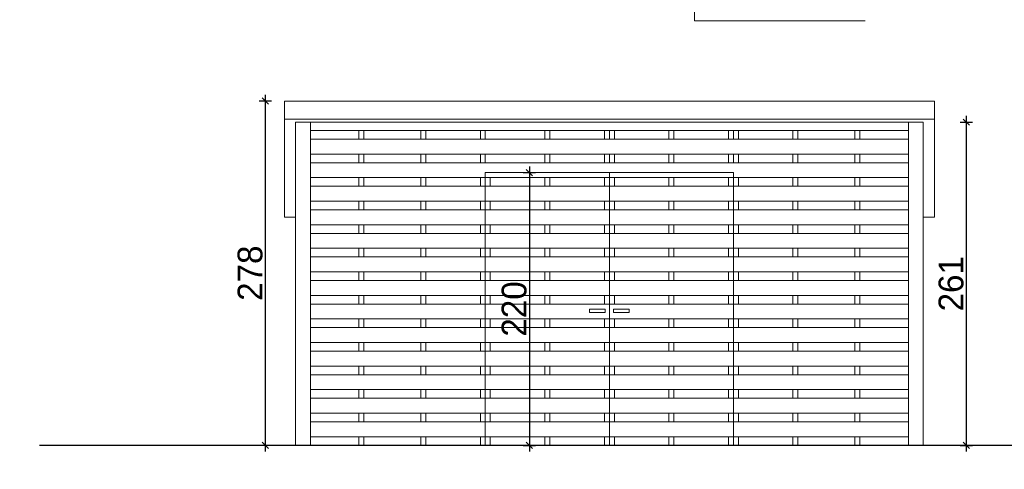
# Model space of a CAD drawing. Header units: millimetres. Extents: x 1962 to 3194, y -795 to -219.
# Tile 232 of 256: x 2735.26 to 2743.2, y -476.5 to -472.88. Entities that reach past the tile are written whole.
import ezdxf

# ---------------------------------------------------------------- set-up
doc = ezdxf.new("R2010")
doc.units = ezdxf.units.MM
doc.linetypes.add('L_0_45', pattern=[0.5, 0.25, -0.25])
doc.layers.get('0').update_dxf_attribs({"lineweight": 5})
doc.layers.get('Defpoints').update_dxf_attribs({"lineweight": 9})
for name, color, linetype, lineweight in [('A_przekrojowe', 42, 'Continuous', 9), ('A_strefy oddziaływania obiektów', 71, 'L_0_45', 9), ('A_widok', 142, 'Continuous', 9), ('A_wymiary detale', 82, 'Continuous', 9), ('A_wymiary kasetony elewacyjne', 64, 'Continuous', 9)]:
    doc.layers.add(name, color=color, linetype=linetype, lineweight=lineweight)
doc.styles.add('wymiary pzt', font='txt')
doc.dimstyles.new('wymiary detale', dxfattribs={"dimtxt": 0.2, "dimasz": 0.05, "dimexe": 0.05, "dimexo": 0, "dimgap": 0.02, "dimtad": 1, "dimdec": 0, "dimlfac": 100, "dimzin": 0, "dimtxsty": 'wymiary pzt', "dimblk": 'OBLIQUE', "dimcen": 0.1, "dimdle": 0.05, "dimadec": 1, "dimazin": 0, "dimtfac": 1, "dimtmove": 0, "dimatfit": 3, "dimfxl": 0, "dimarcsym": 0})

# ---------------------------------------------------------------- blocks, each defined once
blk = doc.blocks.new('zw$EA68')
at = {"layer": 'A_wymiary kasetony elewacyjne'}
h = blk.add_hatch(dxfattribs=at)
h.set_pattern_fill('ANGLE', color=256, angle=65.02181)
h.set_pattern_definition([(65.0218, (-725.644, -2687.459), (6.331683, -2.949579), [5.08, -1.905]), (335.0218, (-725.644, -2687.459), (-2.949579, -6.331683), [5.08, -1.905])])
h.paths.add_polyline_path([(-3.7138, -0.297), (-4.5297, 0.0831, -0.414214), (-4.5781, 0.2159), (-4.0713, 1.3037, -0.414214), (-3.9385, 1.3521), (-3.1226, 0.9721, -0.414214), (-3.0742, 0.8392), (-3.581, -0.2486, -0.414214)])
at = {"layer": 'A_strefy oddziaływania obiektów', "color": 7, "ltscale": 5}
blk.add_lwpolyline([(-12.1467, 5.6585, -0.414214), (1.1407, 10.5004), (4.2227, 9.0647, -0.414214), (9.0647, -4.2227), (6.9533, -8.7551, -0.414214), (-6.3341, -13.597), (-9.4161, -12.1613, -0.414214), (-14.258, 1.1261)], format="xyb", close=True, dxfattribs=at)
blk = doc.blocks.new('_Oblique')
at = {"color": 0, "linetype": 'ByBlock', "lineweight": -2}
blk.add_line((-0.5, -0.5), (0.5, 0.5), dxfattribs=at)
blk = doc.blocks.new('*D1200')
at = {"layer": 'A_wymiary detale', "color": 0, "lineweight": -2}
for p, q in [((2742.8944, -473.6531), (2742.8944, -476.3604)), ((2742.8444, -473.7031), (2742.9444, -473.7031)), ((2742.8444, -476.3104), (2742.9444, -476.3104))]:
    blk.add_line(p, q, dxfattribs=at)
at = {"layer": 'Defpoints', "color": 0}
for p in [(2742.5471, -473.7031), (2742.5471, -476.3104), (2742.8944, -476.3104)]:
    blk.add_point(p, dxfattribs=at)
at = {"layer": 'A_wymiary detale', "color": 0, "lineweight": -2, "xscale": 0.05, "yscale": 0.05, "zscale": 0.05}
for p, rotation in [((2742.8944, -473.7031), 90), ((2742.8944, -476.3104), 270)]:
    blk.add_blockref('_Oblique', p, dxfattribs=dict(at, rotation=rotation))
at = {"layer": 'A_wymiary detale', "color": 0, "insert": (2742.7723, -475.0068), "char_height": 0.2, "attachment_point": 5, "rotation": 90, "style": 'wymiary pzt'}
blk.add_mtext('261', dxfattribs=at)
blk = doc.blocks.new('*D1204')
at = {"layer": 'A_wymiary detale', "color": 0, "lineweight": -2}
for p, q in [((2739.3721, -474.0604), (2739.3721, -476.3604)), ((2739.3221, -474.1104), (2739.4221, -474.1104)), ((2739.3221, -476.3104), (2739.4221, -476.3104))]:
    blk.add_line(p, q, dxfattribs=at)
at = {"layer": 'Defpoints', "color": 0}
for p in [(2739.0171, -474.1104), (2739.0171, -476.3104), (2739.3721, -476.3104)]:
    blk.add_point(p, dxfattribs=at)
at = {"layer": 'A_wymiary detale', "color": 0, "lineweight": -2, "xscale": 0.05, "yscale": 0.05, "zscale": 0.05}
for p, rotation in [((2739.3721, -474.1104), 90), ((2739.3721, -476.3104), 270)]:
    blk.add_blockref('_Oblique', p, dxfattribs=dict(at, rotation=rotation))
at = {"layer": 'A_wymiary detale', "color": 0, "insert": (2739.25, -475.2104), "char_height": 0.2, "attachment_point": 5, "rotation": 90, "style": 'wymiary pzt'}
blk.add_mtext('220', dxfattribs=at)
blk = doc.blocks.new('*D1205')
at = {"layer": 'A_wymiary detale', "color": 0, "lineweight": -2}
for p, q in [((2737.2934, -473.533), (2737.1934, -473.533)), ((2737.2434, -473.483), (2737.2434, -476.3604)), ((2737.2934, -476.3104), (2737.1934, -476.3104))]:
    blk.add_line(p, q, dxfattribs=at)
at = {"layer": 'Defpoints', "color": 0}
for p in [(2737.3971, -473.533), (2737.2434, -476.3104), (2737.3971, -476.3104)]:
    blk.add_point(p, dxfattribs=at)
at = {"layer": 'A_wymiary detale', "color": 0, "lineweight": -2, "xscale": 0.05, "yscale": 0.05, "zscale": 0.05}
for p, rotation in [((2737.2434, -473.533), 90), ((2737.2434, -476.3104), 270)]:
    blk.add_blockref('_Oblique', p, dxfattribs=dict(at, rotation=rotation))
at = {"layer": 'A_wymiary detale', "color": 0, "insert": (2737.1214, -474.9217), "char_height": 0.2, "attachment_point": 5, "rotation": 90, "style": 'wymiary pzt'}
blk.add_mtext('278', dxfattribs=at)

msp = doc.modelspace()

# ---------------------------------------------------------------- linework, layer by layer
at = {"layer": 'A_przekrojowe', "const_width": 0.01}
msp.add_lwpolyline([(2735.4212, -476.3104), (2753.5536, -476.3104)], dxfattribs=at)
at = {"layer": 'A_widok'}
for p, q in [((2742.6371, -473.533), (2737.3971, -473.533)), ((2737.3971, -473.684), (2737.3971, -473.533)), ((2742.6371, -473.684), (2742.6371, -473.533)), ((2737.3971, -473.5821), (2737.3971, -474.4686)), ((2742.6371, -473.5821), (2742.6371, -474.4686)), ((2742.6371, -473.6788), (2737.3971, -473.6788)), ((2737.4871, -476.3104), (2737.4871, -473.7031)), ((2742.5471, -473.7031), (2737.4871, -473.7031)), ((2737.6071, -476.3104), (2737.6071, -473.7031)), ((2737.6071, -473.7704), (2742.4271, -473.7704)), ((2737.9971, -473.8404), (2737.9971, -473.7704)), ((2738.0371, -473.8404), (2738.0371, -473.7704)), ((2738.4971, -473.8404), (2738.4971, -473.7704)), ((2738.5371, -473.8404), (2738.5371, -473.7704)), ((2738.9771, -473.8404), (2738.9771, -473.7704)), ((2739.0171, -473.8404), (2739.0171, -473.7704)), ((2739.0171, -473.8404), (2739.0171, -473.7704)), ((2739.4971, -473.8404), (2739.4971, -473.7704)), ((2739.5371, -473.8404), (2739.5371, -473.7704)), ((2739.9771, -473.8404), (2739.9771, -473.7704)), ((2740.0171, -473.8404), (2740.0171, -473.7704)), ((2740.0171, -473.8404), (2740.0171, -473.7704)), ((2740.0571, -473.8404), (2740.0571, -473.7704)), ((2740.4971, -473.8404), (2740.4971, -473.7704)), ((2740.5371, -473.8404), (2740.5371, -473.7704)), ((2740.9771, -473.8404), (2740.9771, -473.7704)), ((2741.0171, -473.8404), (2741.0171, -473.7704)), ((2741.0171, -473.8404), (2741.0171, -473.7704)), ((2741.0571, -473.8404), (2741.0571, -473.7704)), ((2741.4971, -473.8404), (2741.4971, -473.7704)), ((2741.5371, -473.8404), (2741.5371, -473.7704)), ((2741.9971, -473.8404), (2741.9971, -473.7704)), ((2742.0371, -473.8404), (2742.0371, -473.7704)), ((2742.4271, -476.3104), (2742.4271, -473.7031)), ((2742.5471, -476.3104), (2742.5471, -473.7031)), ((2737.6071, -473.8404), (2742.4271, -473.8404)), ((2737.6071, -473.9604), (2742.4271, -473.9604)), ((2737.9971, -474.0304), (2737.9971, -473.9604)), ((2738.0371, -474.0304), (2738.0371, -473.9604)), ((2738.4971, -474.0304), (2738.4971, -473.9604)), ((2738.5371, -474.0304), (2738.5371, -473.9604)), ((2738.9771, -474.0304), (2738.9771, -473.9604)), ((2739.0171, -474.0304), (2739.0171, -473.9604)), ((2739.0171, -474.0304), (2739.0171, -473.9604)), ((2739.4971, -474.0304), (2739.4971, -473.9604)), ((2739.5371, -474.0304), (2739.5371, -473.9604)), ((2739.9771, -474.0304), (2739.9771, -473.9604)), ((2740.0171, -474.0304), (2740.0171, -473.9604)), ((2740.0171, -474.0304), (2740.0171, -473.9604)), ((2740.0571, -474.0304), (2740.0571, -473.9604)), ((2740.4971, -474.0304), (2740.4971, -473.9604)), ((2740.5371, -474.0304), (2740.5371, -473.9604)), ((2740.9771, -474.0304), (2740.9771, -473.9604)), ((2741.0171, -474.0304), (2741.0171, -473.9604)), ((2741.0171, -474.0304), (2741.0171, -473.9604)), ((2741.0571, -474.0304), (2741.0571, -473.9604)), ((2741.4971, -474.0304), (2741.4971, -473.9604)), ((2741.5371, -474.0304), (2741.5371, -473.9604)), ((2741.9971, -474.0304), (2741.9971, -473.9604)), ((2742.0371, -474.0304), (2742.0371, -473.9604)), ((2737.6071, -474.0304), (2742.4271, -474.0304)), ((2737.6071, -474.1504), (2742.4271, -474.1504)), ((2737.9971, -474.2204), (2737.9971, -474.1504)), ((2738.0371, -474.2204), (2738.0371, -474.1504)), ((2738.4971, -474.2204), (2738.4971, -474.1504)), ((2738.5371, -474.2204), (2738.5371, -474.1504)), ((2738.9771, -474.2204), (2738.9771, -474.1504)), ((2739.0171, -476.3104), (2739.0171, -474.1104)), ((2739.0171, -474.1104), (2741.0171, -474.1104)), ((2739.0571, -474.2204), (2739.0571, -474.1504)), ((2739.4971, -474.2204), (2739.4971, -474.1504)), ((2739.5371, -474.2204), (2739.5371, -474.1504)), ((2739.9771, -474.2204), (2739.9771, -474.1504)), ((2740.0171, -476.3104), (2740.0171, -474.1104)), ((2740.0571, -474.2204), (2740.0571, -474.1504)), ((2740.4971, -474.2204), (2740.4971, -474.1504)), ((2740.5371, -474.2204), (2740.5371, -474.1504)), ((2740.9771, -474.2204), (2740.9771, -474.1504)), ((2741.0171, -476.3104), (2741.0171, -474.1104)), ((2741.0571, -474.2204), (2741.0571, -474.1504)), ((2741.4971, -474.2204), (2741.4971, -474.1504)), ((2741.5371, -474.2204), (2741.5371, -474.1504)), ((2741.9971, -474.2204), (2741.9971, -474.1504)), ((2742.0371, -474.2204), (2742.0371, -474.1504)), ((2737.6071, -474.2204), (2739.3371, -474.2204)), ((2739.3371, -474.2204), (2742.4271, -474.2204)), ((2737.6071, -474.3404), (2739.3371, -474.3404)), ((2737.6071, -474.4104), (2739.3371, -474.4104)), ((2737.9971, -474.4104), (2737.9971, -474.3404)), ((2738.0371, -474.4104), (2738.0371, -474.3404)), ((2738.4971, -474.4104), (2738.4971, -474.3404)), ((2738.5371, -474.4104), (2738.5371, -474.3404)), ((2738.9771, -474.4104), (2738.9771, -474.3404)), ((2739.0571, -474.4104), (2739.0571, -474.3404)), ((2739.3371, -474.3404), (2742.4271, -474.3404)), ((2739.3371, -474.4104), (2742.4271, -474.4104)), ((2739.4971, -474.4104), (2739.4971, -474.3404)), ((2739.5371, -474.4104), (2739.5371, -474.3404)), ((2739.9771, -474.4104), (2739.9771, -474.3404)), ((2740.0571, -474.4104), (2740.0571, -474.3404)), ((2740.4971, -474.4104), (2740.4971, -474.3404)), ((2740.5371, -474.4104), (2740.5371, -474.3404)), ((2740.9771, -474.4104), (2740.9771, -474.3404)), ((2741.0571, -474.4104), (2741.0571, -474.3404)), ((2741.4971, -474.4104), (2741.4971, -474.3404)), ((2741.5371, -474.4104), (2741.5371, -474.3404)), ((2741.9971, -474.4104), (2741.9971, -474.3404)), ((2742.0371, -474.4104), (2742.0371, -474.3404)), ((2737.4871, -474.4686), (2737.3971, -474.4686)), ((2742.6371, -474.4686), (2742.5471, -474.4686)), ((2737.6071, -474.5304), (2739.3371, -474.5304)), ((2737.9971, -474.6004), (2737.9971, -474.5304)), ((2738.0371, -474.6004), (2738.0371, -474.5304)), ((2738.4971, -474.6004), (2738.4971, -474.5304)), ((2738.5371, -474.6004), (2738.5371, -474.5304)), ((2738.9771, -474.6004), (2738.9771, -474.5304)), ((2739.0571, -474.6004), (2739.0571, -474.5304)), ((2739.3371, -474.5304), (2742.4271, -474.5304)), ((2739.4971, -474.6004), (2739.4971, -474.5304)), ((2739.5371, -474.6004), (2739.5371, -474.5304)), ((2739.9771, -474.6004), (2739.9771, -474.5304)), ((2740.0571, -474.6004), (2740.0571, -474.5304)), ((2740.4971, -474.6004), (2740.4971, -474.5304)), ((2740.5371, -474.6004), (2740.5371, -474.5304)), ((2740.9771, -474.6004), (2740.9771, -474.5304)), ((2741.0571, -474.6004), (2741.0571, -474.5304)), ((2741.4971, -474.6004), (2741.4971, -474.5304)), ((2741.5371, -474.6004), (2741.5371, -474.5304)), ((2741.9971, -474.6004), (2741.9971, -474.5304)), ((2742.0371, -474.6004), (2742.0371, -474.5304)), ((2737.6071, -474.6004), (2739.3371, -474.6004)), ((2739.3371, -474.6004), (2742.4271, -474.6004)), ((2737.6071, -474.7204), (2739.3371, -474.7204)), ((2737.9971, -474.7904), (2737.9971, -474.7204)), ((2738.0371, -474.7904), (2738.0371, -474.7204)), ((2738.4971, -474.7904), (2738.4971, -474.7204)), ((2738.5371, -474.7904), (2738.5371, -474.7204)), ((2738.9771, -474.7904), (2738.9771, -474.7204)), ((2739.0571, -474.7904), (2739.0571, -474.7204)), ((2739.3371, -474.7204), (2742.4271, -474.7204)), ((2739.4971, -474.7904), (2739.4971, -474.7204)), ((2739.5371, -474.7904), (2739.5371, -474.7204)), ((2739.9771, -474.7904), (2739.9771, -474.7204)), ((2740.0571, -474.7904), (2740.0571, -474.7204)), ((2740.4971, -474.7904), (2740.4971, -474.7204)), ((2740.5371, -474.7904), (2740.5371, -474.7204)), ((2740.9771, -474.7904), (2740.9771, -474.7204)), ((2741.0571, -474.7904), (2741.0571, -474.7204)), ((2741.4971, -474.7904), (2741.4971, -474.7204)), ((2741.5371, -474.7904), (2741.5371, -474.7204)), ((2741.9971, -474.7904), (2741.9971, -474.7204)), ((2742.0371, -474.7904), (2742.0371, -474.7204)), ((2737.6071, -474.7904), (2739.3371, -474.7904)), ((2739.3371, -474.7904), (2742.4271, -474.7904)), ((2737.6071, -474.9104), (2739.3371, -474.9104)), ((2737.9971, -474.9804), (2737.9971, -474.9104)), ((2738.0371, -474.9804), (2738.0371, -474.9104)), ((2738.4971, -474.9804), (2738.4971, -474.9104)), ((2738.5371, -474.9804), (2738.5371, -474.9104)), ((2738.9771, -474.9804), (2738.9771, -474.9104)), ((2739.0571, -474.9804), (2739.0571, -474.9104)), ((2739.3371, -474.9104), (2742.4271, -474.9104)), ((2739.4971, -474.9804), (2739.4971, -474.9104)), ((2739.5371, -474.9804), (2739.5371, -474.9104)), ((2739.9771, -474.9804), (2739.9771, -474.9104)), ((2740.0571, -474.9804), (2740.0571, -474.9104)), ((2740.4971, -474.9804), (2740.4971, -474.9104)), ((2740.5371, -474.9804), (2740.5371, -474.9104)), ((2740.9771, -474.9804), (2740.9771, -474.9104)), ((2741.0571, -474.9804), (2741.0571, -474.9104)), ((2741.4971, -474.9804), (2741.4971, -474.9104)), ((2741.5371, -474.9804), (2741.5371, -474.9104)), ((2741.9971, -474.9804), (2741.9971, -474.9104)), ((2742.0371, -474.9804), (2742.0371, -474.9104)), ((2737.6071, -474.9804), (2739.3371, -474.9804)), ((2739.3371, -474.9804), (2742.4271, -474.9804)), ((2737.6071, -475.1004), (2739.3371, -475.1004)), ((2737.9971, -475.1704), (2737.9971, -475.1004)), ((2738.0371, -475.1704), (2738.0371, -475.1004)), ((2738.4971, -475.1704), (2738.4971, -475.1004)), ((2738.5371, -475.1704), (2738.5371, -475.1004)), ((2738.9771, -475.1704), (2738.9771, -475.1004)), ((2739.0571, -475.1704), (2739.0571, -475.1004)), ((2739.3371, -475.1004), (2742.4271, -475.1004)), ((2739.4971, -475.1704), (2739.4971, -475.1004)), ((2739.5371, -475.1704), (2739.5371, -475.1004)), ((2739.9771, -475.1704), (2739.9771, -475.1004)), ((2740.0571, -475.1704), (2740.0571, -475.1004)), ((2740.4971, -475.1704), (2740.4971, -475.1004)), ((2740.5371, -475.1704), (2740.5371, -475.1004)), ((2740.9771, -475.1704), (2740.9771, -475.1004)), ((2741.0571, -475.1704), (2741.0571, -475.1004)), ((2741.4971, -475.1704), (2741.4971, -475.1004)), ((2741.5371, -475.1704), (2741.5371, -475.1004)), ((2741.9971, -475.1704), (2741.9971, -475.1004)), ((2742.0371, -475.1704), (2742.0371, -475.1004)), ((2737.6071, -475.1704), (2739.3371, -475.1704)), ((2739.3371, -475.1704), (2742.4271, -475.1704)), ((2737.6071, -475.2904), (2739.3371, -475.2904)), ((2737.6071, -475.3604), (2739.3371, -475.3604)), ((2737.9971, -475.3604), (2737.9971, -475.2904)), ((2738.0371, -475.3604), (2738.0371, -475.2904)), ((2738.4971, -475.3604), (2738.4971, -475.2904)), ((2738.5371, -475.3604), (2738.5371, -475.2904)), ((2738.9771, -475.3604), (2738.9771, -475.2904)), ((2739.0571, -475.3604), (2739.0571, -475.2904)), ((2739.3371, -475.2904), (2742.4271, -475.2904)), ((2739.3371, -475.3604), (2742.4271, -475.3604)), ((2739.4971, -475.3604), (2739.4971, -475.2904)), ((2739.5371, -475.3604), (2739.5371, -475.2904)), ((2739.9771, -475.3604), (2739.9771, -475.2904)), ((2740.0571, -475.3604), (2740.0571, -475.2904)), ((2740.4971, -475.3604), (2740.4971, -475.2904)), ((2740.5371, -475.3604), (2740.5371, -475.2904)), ((2740.9771, -475.3604), (2740.9771, -475.2904)), ((2741.0571, -475.3604), (2741.0571, -475.2904)), ((2741.4971, -475.3604), (2741.4971, -475.2904)), ((2741.5371, -475.3604), (2741.5371, -475.2904)), ((2741.9971, -475.3604), (2741.9971, -475.2904)), ((2742.0371, -475.3604), (2742.0371, -475.2904)), ((2737.6071, -475.4804), (2739.3371, -475.4804)), ((2737.9971, -475.5504), (2737.9971, -475.4804)), ((2738.0371, -475.5504), (2738.0371, -475.4804)), ((2738.4971, -475.5504), (2738.4971, -475.4804)), ((2738.5371, -475.5504), (2738.5371, -475.4804)), ((2738.9771, -475.5504), (2738.9771, -475.4804)), ((2739.0571, -475.5504), (2739.0571, -475.4804)), ((2739.3371, -475.4804), (2742.4271, -475.4804)), ((2739.4971, -475.5504), (2739.4971, -475.4804)), ((2739.5371, -475.5504), (2739.5371, -475.4804)), ((2739.9771, -475.5504), (2739.9771, -475.4804)), ((2740.0571, -475.5504), (2740.0571, -475.4804)), ((2740.4971, -475.5504), (2740.4971, -475.4804)), ((2740.5371, -475.5504), (2740.5371, -475.4804)), ((2740.9771, -475.5504), (2740.9771, -475.4804)), ((2741.0571, -475.5504), (2741.0571, -475.4804)), ((2741.4971, -475.5504), (2741.4971, -475.4804)), ((2741.5371, -475.5504), (2741.5371, -475.4804)), ((2741.9971, -475.5504), (2741.9971, -475.4804)), ((2742.0371, -475.5504), (2742.0371, -475.4804)), ((2737.6071, -475.5504), (2739.3371, -475.5504)), ((2739.3371, -475.5504), (2742.4271, -475.5504)), ((2737.6071, -475.6704), (2739.3371, -475.6704)), ((2737.9971, -475.7404), (2737.9971, -475.6704)), ((2738.0371, -475.7404), (2738.0371, -475.6704)), ((2738.4971, -475.7404), (2738.4971, -475.6704)), ((2738.5371, -475.7404), (2738.5371, -475.6704)), ((2738.9771, -475.7404), (2738.9771, -475.6704)), ((2739.0571, -475.7404), (2739.0571, -475.6704)), ((2739.3371, -475.6704), (2742.4271, -475.6704)), ((2739.4971, -475.7404), (2739.4971, -475.6704)), ((2739.5371, -475.7404), (2739.5371, -475.6704)), ((2739.9771, -475.7404), (2739.9771, -475.6704)), ((2740.0571, -475.7404), (2740.0571, -475.6704)), ((2740.4971, -475.7404), (2740.4971, -475.6704)), ((2740.5371, -475.7404), (2740.5371, -475.6704)), ((2740.9771, -475.7404), (2740.9771, -475.6704)), ((2741.0571, -475.7404), (2741.0571, -475.6704)), ((2741.4971, -475.7404), (2741.4971, -475.6704)), ((2741.5371, -475.7404), (2741.5371, -475.6704)), ((2741.9971, -475.7404), (2741.9971, -475.6704)), ((2742.0371, -475.7404), (2742.0371, -475.6704)), ((2737.6071, -475.7404), (2739.3371, -475.7404)), ((2739.3371, -475.7404), (2742.4271, -475.7404)), ((2737.6071, -475.8604), (2739.3371, -475.8604)), ((2737.9971, -475.9304), (2737.9971, -475.8604)), ((2738.0371, -475.9304), (2738.0371, -475.8604)), ((2738.4971, -475.9304), (2738.4971, -475.8604)), ((2738.5371, -475.9304), (2738.5371, -475.8604)), ((2738.9771, -475.9304), (2738.9771, -475.8604)), ((2739.0571, -475.9304), (2739.0571, -475.8604)), ((2739.3371, -475.8604), (2742.4271, -475.8604)), ((2739.4971, -475.9304), (2739.4971, -475.8604)), ((2739.5371, -475.9304), (2739.5371, -475.8604)), ((2739.9771, -475.9304), (2739.9771, -475.8604)), ((2740.0571, -475.9304), (2740.0571, -475.8604)), ((2740.4971, -475.9304), (2740.4971, -475.8604)), ((2740.5371, -475.9304), (2740.5371, -475.8604)), ((2740.9771, -475.9304), (2740.9771, -475.8604)), ((2741.0571, -475.9304), (2741.0571, -475.8604)), ((2741.4971, -475.9304), (2741.4971, -475.8604)), ((2741.5371, -475.9304), (2741.5371, -475.8604)), ((2741.9971, -475.9304), (2741.9971, -475.8604)), ((2742.0371, -475.9304), (2742.0371, -475.8604)), ((2737.6071, -475.9304), (2739.3371, -475.9304)), ((2739.3371, -475.9304), (2742.4271, -475.9304)), ((2737.6071, -476.0504), (2739.3371, -476.0504)), ((2737.9971, -476.1204), (2737.9971, -476.0504)), ((2738.0371, -476.1204), (2738.0371, -476.0504)), ((2738.4971, -476.1204), (2738.4971, -476.0504)), ((2738.5371, -476.1204), (2738.5371, -476.0504)), ((2738.9771, -476.1204), (2738.9771, -476.0504)), ((2739.0571, -476.1204), (2739.0571, -476.0504)), ((2739.3371, -476.0504), (2742.4271, -476.0504)), ((2739.4971, -476.1204), (2739.4971, -476.0504)), ((2739.5371, -476.1204), (2739.5371, -476.0504)), ((2739.9771, -476.1204), (2739.9771, -476.0504)), ((2740.0571, -476.1204), (2740.0571, -476.0504)), ((2740.4971, -476.1204), (2740.4971, -476.0504)), ((2740.5371, -476.1204), (2740.5371, -476.0504)), ((2740.9771, -476.1204), (2740.9771, -476.0504)), ((2741.0571, -476.1204), (2741.0571, -476.0504)), ((2741.4971, -476.1204), (2741.4971, -476.0504)), ((2741.5371, -476.1204), (2741.5371, -476.0504)), ((2741.9971, -476.1204), (2741.9971, -476.0504)), ((2742.0371, -476.1204), (2742.0371, -476.0504)), ((2737.6071, -476.1204), (2739.3371, -476.1204)), ((2739.3371, -476.1204), (2742.4271, -476.1204)), ((2737.6071, -476.2404), (2739.3371, -476.2404)), ((2737.9971, -476.3104), (2737.9971, -476.2404)), ((2738.0371, -476.3104), (2738.0371, -476.2404)), ((2738.4971, -476.3104), (2738.4971, -476.2404)), ((2738.5371, -476.3104), (2738.5371, -476.2404)), ((2738.9771, -476.3104), (2738.9771, -476.2404)), ((2739.0571, -476.3104), (2739.0571, -476.2404)), ((2739.3371, -476.2404), (2742.4271, -476.2404)), ((2739.4971, -476.3104), (2739.4971, -476.2404)), ((2739.5371, -476.3104), (2739.5371, -476.2404)), ((2739.9771, -476.3104), (2739.9771, -476.2404)), ((2740.0571, -476.3104), (2740.0571, -476.2404)), ((2740.4971, -476.3104), (2740.4971, -476.2404)), ((2740.5371, -476.3104), (2740.5371, -476.2404)), ((2740.9771, -476.3104), (2740.9771, -476.2404)), ((2741.0571, -476.3104), (2741.0571, -476.2404)), ((2741.4971, -476.3104), (2741.4971, -476.2404)), ((2741.5371, -476.3104), (2741.5371, -476.2404)), ((2741.9971, -476.3104), (2741.9971, -476.2404)), ((2742.0371, -476.3104), (2742.0371, -476.2404))]:
    msp.add_line(p, q, dxfattribs=at)
for points in [[(2739.9836, -475.238), (2739.8569, -475.238), (2739.8569, -475.2112), (2739.9836, -475.2112)], [(2740.0506, -475.238), (2740.1773, -475.238), (2740.1773, -475.2112), (2740.0506, -475.2112)]]:
    msp.add_lwpolyline(points, close=True, dxfattribs=at)

# ---------------------------------------------------------------- block references
at = {"layer": 'A_widok', "xscale": -1, "rotation": 245.0218058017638}
msp.add_blockref('zw$EA68', (2742.5171, -469.2481), dxfattribs=at)

# ---------------------------------------------------------------- dimensions: what is measured, and where the dimension line sits
at = {"layer": 'A_wymiary detale'}
for p1, p2, distance, picture, middle in [((2737.3971, -473.533), (2737.3971, -476.3104), -0.1537, '*D1205', (2737.1214, -474.9217)), ((2742.5471, -473.7031), (2742.5471, -476.3104), 0.3473, '*D1200', (2742.7723, -475.0068)), ((2739.0171, -474.1104), (2739.0171, -476.3104), 0.355, '*D1204', (2739.25, -475.2104))]:
    dim = msp.add_aligned_dim(p1=p1, p2=p2, distance=distance, dimstyle='wymiary detale', dxfattribs=at)
    dim.commit()
    dim.dimension.update_dxf_attribs({"geometry": picture, "text_midpoint": middle})

doc.saveas('drawing.dxf')
